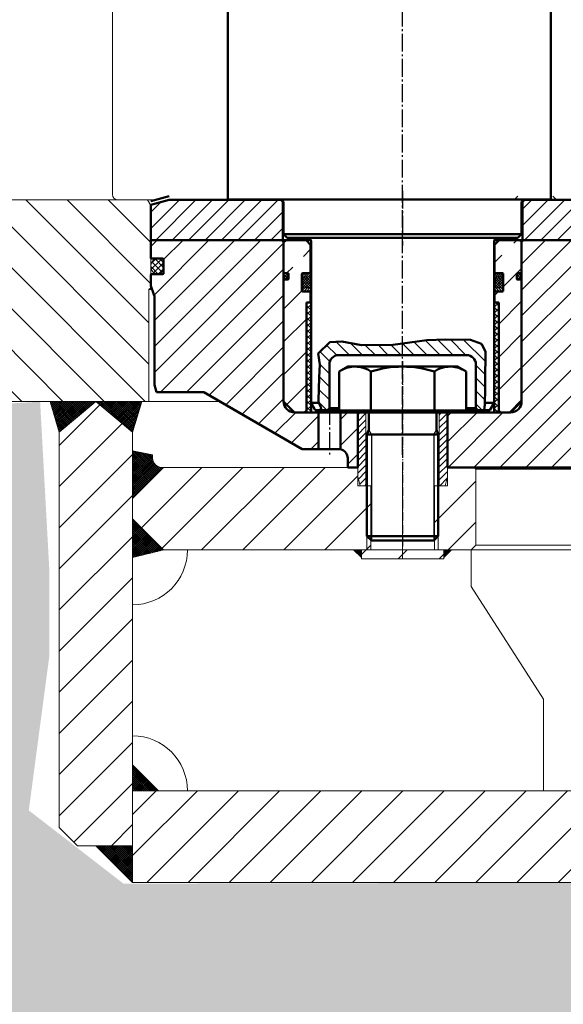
# Model space of a CAD drawing. Header units: millimetres. Extents: x 214111 to 284873, y 268617 to 319354.
# Tile 6 of 37: x 225689 to 225986, y 279546 to 280084. Entities that reach past the tile are written whole.
import ezdxf

# ---------------------------------------------------------------- set-up
doc = ezdxf.new("R2010")
doc.units = ezdxf.units.MM
for name, pattern in [('AM_DIN_F_W050', [6.25, 4.75, -1.5]), ('AM_DIN_G_W050', [13.75, 9.75, -1.5, 1, -1.5]), ('AM_DIN_G_W050x2', [6.875, 4.75, -0.875, 0.375, -0.875])]:
    doc.linetypes.add(name, pattern=pattern)
doc.layers.get('0').update_dxf_attribs({"color": 250})
for name, color, linetype, lineweight in [('AM_0', 7, 'Continuous', 50), ('AM_0N', 7, 'Continuous', 50), ('AM_3', 6, 'AM_DIN_F_W050', 25), ('AM_4N', 3, 'Continuous', 25), ('AM_7', 4, 'AM_DIN_G_W050', 25), ('AM_7N', 3, 'AM_DIN_G_W050', 25), ('AM_8', 1, 'Continuous', 25), ('ОГСО_Оборудование', 7, 'Continuous', 18)]:
    doc.layers.add(name, color=color, linetype=linetype, lineweight=lineweight)
doc.layers.add('ГТО-2_Штриховка_018', color=7, linetype='Continuous', lineweight=18, true_color=0x6b6b6b)
pattern_1 = [(135, (1.234, 160.5), (-7.07107, -7.07107), [])]
pattern_2 = [(135, (10796.9047, -1060.0317), (0.56126601, 0.56126601), []), (45, (10796.9047, -1060.0317), (0.56126601, -0.56126601), [])]
pattern_3 = [(45, (162.5, 2082.582), (-11.22532, 11.22532), [])]

# ---------------------------------------------------------------- blocks, each defined once
blk = doc.blocks.new('A$C76057D30')
at = {"layer": 'AM_8', "ltscale": 0.8}
h = blk.add_hatch(dxfattribs=at)
h.set_pattern_fill('ANSI31', color=256, scale=2, style=0)
h.set_pattern_definition([(45, (-1229.5955, 13.8104), (-4.4901, 4.4901), [])])
h.paths.add_polyline_path([(-1186.5, 22), (-1247.5, 22), (-1257.5, 19.32), (-1257.5, 0), (-1185.5, 0), (-1185.5, 21)])
h = blk.add_hatch(dxfattribs=at)
h.set_pattern_fill('ANSI31', color=256, scale=2, style=0)
h.set_pattern_definition([(45, (-866.2615, 13.8104), (-4.49013, 4.49013), [])])
edge = h.paths.add_edge_path()
edge.add_line((-1001.96, 19.62), (-1010.85, 22))
edge.add_line((-1010.85, 22), (-1053.5, 22))
edge.add_line((-1053.5, 22), (-1054.5, 21))
edge.add_line((-1054.5, 21), (-1054.5, 0))
edge.add_line((-1054.5, 0), (-1000.85, 0))
edge.add_line((-1000.85, 0), (-1000.85, 18.17))
edge.add_arc((-1002.35, 18.17), 1.5, 0.0244, 75.0244)
at = {"layer": 'AM_0'}
for p, q in [((-1186.5, 22), (-1185.5, 21)), ((-1053.5, 22), (-1054.5, 21)), ((-1010.85, 22), (-1001.96, 22)), ((-1010.85, 22), (-1001.96, 19.62)), ((-1001.96, 22), (-1000, 22)), ((-1185.5, 21), (-1185.5, 0)), ((-1185.5, 21), (-1185.15, 21)), ((-1054.85, 21), (-1054.5, 21)), ((-1054.5, 21), (-1054.5, 0)), ((-1257.5, 0), (-1170.15, 0)), ((-1069.85, 0), (-1000.85, 0))]:
    blk.add_line(p, q, dxfattribs=at)
blk.add_lwpolyline([(-1257.5, 0), (-1257.5, 19.32), (-1247.5, 22), (-1186.03, 22)], dxfattribs=at)
blk.add_lwpolyline([(-1053.97, 22), (-1010.85, 22), (-1001.96, 19.62, -0.339692), (-1000.85, 18.17), (-1000.85, 0)], format="xyb", dxfattribs=at)
at = {"layer": 'AM_7'}
blk.add_line((-1120, 27), (-1120, -3), dxfattribs=at)
blk = doc.blocks.new('ETWTWTRZT')
at = {"ltscale": 0.8}
h = blk.add_hatch(dxfattribs=at)
h.set_pattern_fill('_U', color=256, scale=10, angle=135, style=0, pattern_type=0)
h.set_pattern_definition(pattern_1)
edge = h.paths.add_edge_path()
edge.add_line((893.93, -116.93), (916.86, -94))
edge.add_line((916.86, -94), (1024, -94))
edge.add_arc((1024, -92.5), 1.5, 270, 360)
edge.add_line((1025.5, -92.5), (1025.5, -7))
edge.add_line((1025.5, -7), (1028.5, -4))
edge.add_line((1028.5, -4), (1054, -4))
edge.add_line((1054, -4), (1055, -5))
edge.add_line((1055, -5), (1055, -21.9))
edge.add_arc((1055.1, -21.9), 0.1, 180, 270)
edge.add_line((1055.1, -22), (1057.4, -22))
edge.add_arc((1057.4, -22.2), 0.2, 0, 90, ccw=False)
edge.add_line((1057.6, -22.2), (1057.6, -25.2))
edge.add_arc((1057.4, -25.2), 0.2, 270, 360, ccw=False)
edge.add_line((1057.4, -25.4), (1055.1, -25.4))
edge.add_arc((1055.1, -25.5), 0.1, 90, 180)
edge.add_line((1055, -25.5), (1055, -92))
edge.add_arc((1061, -92), 6, 180, 270)
edge.add_line((1061, -98), (1095.5, -98))
edge.add_line((1095.5, -98), (1095.5, -98.5))
edge.add_line((1095.5, -98.5), (1095.5, -128))
edge.add_line((1095.5, -128), (924.5, -128))
edge.add_line((924.5, -128), (923.09, -128.59))
edge.add_line((923.09, -128.59), (922.5, -130))
edge.add_line((922.5, -130), (922.5, -135))
edge.add_line((922.5, -135), (875.86, -135))
edge.add_line((875.86, -135), (893.93, -116.93))
h = blk.add_hatch(dxfattribs=at)
h.set_pattern_fill('_U', color=256, scale=10, angle=135, style=0, pattern_type=0)
h.set_pattern_definition(pattern_1)
edge = h.paths.add_edge_path()
edge.add_line((1255.5, -83), (1255.5, -35.38))
edge.add_arc((1260.5, -35.38), 5, 160, 180, ccw=False)
edge.add_line((1255.8, -33.67), (1257.5, -29))
edge.add_line((1257.5, -29), (1257.5, -22.8))
edge.add_arc((1257.3, -22.8), 0.2, 360, 450)
edge.add_line((1257.3, -22.6), (1251.1, -22.6))
edge.add_arc((1251.1, -22), 0.6, 180, 270, ccw=False)
edge.add_line((1250.5, -22), (1250.5, -14.6))
edge.add_arc((1251.1, -14.6), 0.6, 90, 180, ccw=False)
edge.add_line((1251.1, -14), (1257.3, -14))
edge.add_arc((1257.3, -13.8), 0.2, 270, 360)
edge.add_line((1257.5, -13.8), (1257.5, -4))
edge.add_line((1257.5, -4), (1186, -4))
edge.add_line((1186, -4), (1185, -5))
edge.add_line((1185, -5), (1185, -92))
edge.add_arc((1179, -92), 6, 270, 360, ccw=False)
edge.add_line((1179, -98), (1166, -98))
edge.add_line((1166, -98), (1166, -118))
edge.add_line((1166, -118), (1174.81, -118))
edge.add_line((1174.81, -118), (1228.5, -87))
edge.add_line((1228.5, -87), (1254.43, -87))
edge.add_line((1254.43, -87), (1255.5, -83))
h = blk.add_hatch(dxfattribs=at)
h.set_pattern_fill('_U', color=256, scale=10, angle=135, style=0, pattern_type=0)
h.set_pattern_definition(pattern_1)
edge = h.paths.add_edge_path()
edge.add_line((1144.5, -98), (1144.5, -128))
edge.add_line((1144.5, -128), (1150, -128))
edge.add_line((1150, -128), (1150, -123))
edge.add_arc((1155, -123), 5, 101.537, 180, ccw=False)
edge.add_line((1154, -118.1), (1154, -98))
edge.add_line((1154, -98), (1144.5, -98))
at = {"layer": 'AM_0'}
for p, q in [((1247.5, 20), (1257.5, 17.32)), ((1069.85, -4), (1000.85, -4)), ((1054, -4), (1055, -5)), ((1055, -92), (1055, -5)), ((1257.5, -4), (1170.15, -4)), ((1257.5, -4), (1170.15, -4)), ((1185, -5), (1186, -4)), ((1185, -92), (1185, -5)), ((1257.5, -13.8), (1257.5, -4)), ((1257.5, -29), (1257.5, -22.8)), ((1257.5, -29), (1255.8, -33.67)), ((1255.5, -35.38), (1255.5, -83)), ((1255.5, -83), (1254.43, -87)), ((1228.5, -87), (1174.81, -118)), ((1254.43, -87), (1228.5, -87)), ((1254.43, -87), (1228.5, -87)), ((1061, -98), (1179, -98)), ((1095.5, -128), (1095.5, -98)), ((1144.5, -128), (1144.5, -98)), ((1154, -98), (1154, -118.1)), ((1166, -98), (1166, -118)), ((1155, -118), (1174.81, -118)), ((1173.5, -118), (1174.81, -118)), ((1150, -123), (1150, -128))]:
    blk.add_line(p, q, dxfattribs=at)
at = {"layer": 'AM_0', "ltscale": 0.8}
for p, q in [((924.5, -128), (1095.5, -128)), ((1144.5, -128), (1150, -128))]:
    blk.add_line(p, q, dxfattribs=at)
at = {"layer": 'AM_0'}
blk.add_lwpolyline([(1257.5, -22.8, 0.414214), (1257.3, -22.6), (1251.1, -22.6, -0.414214), (1250.5, -22), (1250.5, -14.6, -0.414214), (1251.1, -14), (1257.3, -14, 0.414214), (1257.5, -13.8)], format="xyb", dxfattribs=at)
for centre, radius, start, end in [((1260.5, -35.38), 5, 160, 180), ((1061, -92), 6, 180, 270), ((1179, -92), 6, 270, 360), ((1155, -123), 5, 90, 180)]:
    blk.add_arc(centre, radius, start, end, dxfattribs=at)
at = {"layer": 'AM_3'}
for p, q in [((1036, 18), (1038, 20)), ((1059, 18), (1057, 20))]:
    blk.add_line(p, q, dxfattribs=at)
at = {"layer": 'AM_7'}
blk.add_line((1160, -95), (1160, -121), dxfattribs=at)
at = {"xscale": -1, "rotation": 359.99999999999}
blk.add_blockref('A$C76057D30', (0, -4), dxfattribs=at)
blk = doc.blocks.new('WERWR')
at = {"layer": 'AM_8'}
h = blk.add_hatch(dxfattribs=at)
h.set_pattern_fill('_U', color=256, scale=5, angle=405, style=0, pattern_type=0)
h.set_pattern_definition([(45, (-582.7564, -4007.2654), (-3.535534, 3.535534), [])])
edge = h.paths.add_edge_path()
edge.add_line((-40, -900), (-40, -924))
edge.add_line((-40, -924), (-41, -925))
edge.add_line((-41, -925), (-44.51, -925))
edge.add_line((-44.51, -925), (-44.82, -921.85))
edge.add_line((-44.82, -921.85), (-44.99, -916.81))
edge.add_line((-44.99, -916.81), (-45.11, -911.13))
edge.add_line((-45.11, -911.13), (-45.11, -904.66))
edge.add_line((-45.11, -904.66), (-45.26, -897.47))
edge.add_line((-45.26, -897.47), (-45.26, -893.06))
edge.add_line((-45.26, -893.06), (-43.05, -888.8))
edge.add_line((-43.05, -888.8), (-37.03, -886.6))
edge.add_line((-37.03, -886.6), (-23.66, -886.45))
edge.add_line((-23.66, -886.45), (-13.23, -886.89))
edge.add_line((-13.23, -886.89), (5.29, -889.39))
edge.add_line((5.29, -889.39), (22.48, -889.54))
edge.add_line((22.48, -889.54), (33.2, -887.48))
edge.add_line((33.2, -887.48), (39.81, -887.92))
edge.add_line((39.81, -887.92), (46.03, -894.17))
edge.add_line((46.03, -894.17), (45.22, -900.14))
edge.add_line((45.22, -900.14), (45.51, -905.13))
edge.add_line((45.51, -905.13), (45.97, -914.83))
edge.add_line((45.97, -914.83), (45.97, -915.57))
edge.add_line((45.97, -915.57), (45.89, -917.67))
edge.add_line((45.89, -917.67), (45.97, -920.57))
edge.add_line((45.97, -920.57), (44.54, -923.78))
edge.add_line((44.54, -923.78), (44.76, -925))
edge.add_line((44.76, -925), (41, -925))
edge.add_line((41, -925), (40, -924))
edge.add_line((40, -924), (40, -900))
edge.add_arc((35, -900), 5, 0, 90)
edge.add_line((35, -895), (-35, -895))
edge.add_arc((-35, -900), 5, 90, 180)
at = {"layer": 'AM_0'}
for p, q in [((-81, -403.5), (-81, -810)), ((95.5, -403.5), (95.5, -810)), ((-81, -810), (95.5, -810)), ((-65, -829), (-65, -812)), ((65, -829), (65, -812)), ((-63, -831), (-65, -829)), ((-65, -829), (65, -829)), ((63, -831), (-63, -831)), ((63, -831), (65, -829)), ((-50, -921), (-50, -833)), ((50, -921), (50, -833)), ((35, -895), (-35, -895)), ((-40, -924), (-40, -900)), ((40, -924), (40, -900)), ((-47.69, -925), (-50, -921)), ((-50, -921), (-44.86, -921)), ((-41, -925), (-40, -924)), ((-40, -924), (-34.65, -924)), ((40, -924), (34.65, -924)), ((41, -925), (40, -924)), ((50, -921), (45.76, -921)), ((47.69, -925), (50, -921)), ((-47.69, -925), (-44.18, -925)), ((-47.5, -925), (-34.65, -925)), ((47.5, -925), (34.65, -925)), ((47.69, -925), (41, -925))]:
    blk.add_line(p, q, dxfattribs=at)
at = {"layer": 'AM_0', "color": 3}
blk.add_lwpolyline([(44.76, -925), (44.54, -923.78), (45, -922.58), (45.97, -920.57), (45.97, -919.83), (45.51, -907.13), (45.22, -900.14), (46.03, -894.17), (39.81, -887.92), (33.2, -887.48), (22.48, -889.54), (5.29, -889.39), (-13.23, -886.89), (-23.66, -886.45), (-37.03, -886.6), (-43.05, -888.8), (-45.26, -893.06), (-45.26, -897.47), (-45.11, -904.66), (-45.11, -913.13), (-44.82, -921.85), (-44.51, -925)], dxfattribs=at)
at = {"layer": 'AM_0'}
for centre, radius, start, end in [((-67, -812), 2, 0, 90), ((67, -812), 2, 90, 180), ((-52, -833), 2, 0, 90), ((52, -833), 2, 90, 180), ((-35, -900), 5, 90, 180), ((35, -900), 5, 0, 90)]:
    blk.add_arc(centre, radius, start, end, dxfattribs=at)
at = {"layer": 'AM_7'}
blk.add_line((0, -949.35), (0, 34.15), dxfattribs=at)
blk = doc.blocks.new('DFGHDFZJ')
at = {"layer": 'AM_8'}
h = blk.add_hatch(dxfattribs=at)
h.set_pattern_fill('ANSI31', color=256, scale=4, angle=90, style=0)
h.set_pattern_definition([(135, (-2045.794, -958.494), (-8.980256, -8.980256), [])])
edge = h.paths.add_edge_path(flags=0)
edge.add_line((-54.55, -18), (-50.25, -18))
edge.add_arc((-54.55, -18.4), 0.4, 90, 180)
edge.add_line((-54.95, -27.6), (-54.95, -18.4))
edge.add_arc((-54.55, -27.6), 0.4, 180, 270)
edge.add_line((-50.25, -28), (-54.55, -28))
edge.add_line((-50.25, -34), (-50.25, -28))
edge.add_line((-52.5, -34), (-50.25, -34))
edge.add_line((-52.5, -92.73), (-52.5, -34))
edge.add_line((-53.77, -94), (-52.5, -92.73))
edge.add_line((-59, -94), (-53.77, -94))
edge.add_line((-65, -88), (-59, -94))
edge.add_line((-65, -21.5), (-65, -88))
edge.add_arc((-64.9, -21.5), 0.1, 90, 180.003)
edge.add_line((-62.6, -21.4), (-64.9, -21.4))
edge.add_arc((-62.6, -21.2), 0.2, 270, 360)
edge.add_line((-62.4, -18.2), (-62.4, -21.2))
edge.add_arc((-62.6, -18.2), 0.2, 0, 90)
edge.add_line((-64.9, -18), (-62.6, -18))
edge.add_arc((-64.9, -17.9), 0.1, 180.003, 270)
edge.add_line((-65, -1.27), (-65, -17.9))
edge.add_line((-63.73, 0), (-65, -1.27))
edge.add_line((-61.7, 0), (-63.73, 0))
edge.add_line((-60.82, -0.51), (-61.7, 0))
edge.add_line((-60.82, -14.2), (-60.82, -0.51))
edge.add_line((-57.5, -16.12), (-60.82, -14.2))
edge.add_line((-54.18, -14.2), (-57.5, -16.12))
edge.add_line((-54.18, -0.51), (-54.18, -14.2))
edge.add_line((-53.3, 0), (-54.18, -0.51))
edge.add_line((-52.8, 0), (-53.3, 0))
edge.add_line((-50.25, -2.55), (-52.8, 0))
edge.add_line((-50.25, -18), (-50.25, -2.55))
edge = h.paths.add_edge_path(flags=0)
edge.add_line((53.3, 0), (54.18, -0.51))
edge.add_line((54.18, -0.51), (54.18, -14.2))
edge.add_line((54.18, -14.2), (57.5, -16.12))
edge.add_line((57.5, -16.12), (60.82, -14.2))
edge.add_line((60.82, -14.2), (60.82, -0.51))
edge.add_line((60.82, -0.51), (61.7, 0))
edge.add_line((63.73, 0), (61.7, 0))
edge.add_line((65, -1.27), (63.73, 0))
edge.add_line((65, -17.9), (65, -1.27))
edge.add_arc((64.9, -17.9), 0.1, 270, 360.003)
edge.add_line((62.6, -18), (64.9, -18))
edge.add_arc((62.6, -18.2), 0.2, 90, 180)
edge.add_line((62.4, -21.2), (62.4, -18.2))
edge.add_arc((62.6, -21.2), 0.2, 180, 270)
edge.add_line((64.9, -21.4), (62.6, -21.4))
edge.add_arc((64.9, -21.5), 0.1, 0.003, 90)
edge.add_line((65, -88), (65, -21.5))
edge.add_line((59, -94), (65, -88))
edge.add_line((53.77, -94), (59, -94))
edge.add_line((52.5, -92.73), (53.77, -94))
edge.add_line((52.5, -34), (52.5, -92.73))
edge.add_line((50.25, -34), (52.5, -34))
edge.add_line((50.25, -28), (50.25, -34))
edge.add_line((54.55, -28), (50.25, -28))
edge.add_arc((54.55, -27.6), 0.4, 270, 360)
edge.add_line((54.95, -18.4), (54.95, -27.6))
edge.add_arc((54.55, -18.4), 0.4, 0, 90)
edge.add_line((50.25, -18), (54.55, -18))
edge.add_line((50.25, -2.55), (50.25, -18))
edge.add_line((52.8, 0), (50.25, -2.55))
edge.add_line((53.3, 0), (52.8, 0))
edge = h.paths.add_edge_path(flags=0)
edge.add_line((-60.82, -0.51), (-61.7, 0))
edge.add_line((-60.82, -14.2), (-60.82, -0.51))
edge.add_line((-57.5, -16.12), (-60.82, -14.2))
edge.add_line((-54.18, -14.2), (-57.5, -16.12))
edge.add_line((-54.18, -0.51), (-54.18, -14.2))
edge.add_line((-53.3, 0), (-54.18, -0.51))
edge.add_line((-53.3, 0), (-61.7, 0))
edge = h.paths.add_edge_path(flags=0)
edge.add_line((53.3, 0), (54.18, -0.51))
edge.add_line((61.7, 0), (53.3, 0))
edge.add_line((60.82, -0.51), (61.7, 0))
edge.add_line((60.82, -14.2), (60.82, -0.51))
edge.add_line((57.5, -16.12), (60.82, -14.2))
edge.add_line((54.18, -14.2), (57.5, -16.12))
edge.add_line((54.18, -0.51), (54.18, -14.2))
edge = h.paths.add_edge_path(flags=0)
edge.add_line((-60.82, -0.51), (-61.7, 0))
edge.add_line((-60.82, -14.2), (-60.82, -0.51))
edge.add_line((-57.5, -16.12), (-60.82, -14.2))
edge.add_line((-54.18, -14.2), (-57.5, -16.12))
edge.add_line((-54.18, -0.51), (-54.18, -14.2))
edge.add_line((-53.3, 0), (-54.18, -0.51))
edge.add_line((-53.3, 0), (-61.7, 0))
edge = h.paths.add_edge_path(flags=0)
edge.add_line((53.3, 0), (54.18, -0.51))
edge.add_line((61.7, 0), (53.3, 0))
edge.add_line((60.82, -0.51), (61.7, 0))
edge.add_line((60.82, -14.2), (60.82, -0.51))
edge.add_line((57.5, -16.12), (60.82, -14.2))
edge.add_line((54.18, -14.2), (57.5, -16.12))
edge.add_line((54.18, -0.51), (54.18, -14.2))
at = {"layer": 'AM_0'}
for p, q in [((-64, 0), (-65, -1)), ((-64, 0), (-52.75, 0)), ((-52.8, 0), (-50.15, 0)), ((-50.25, -2.5), (-52.75, 0)), ((52.75, 0), (50.15, 0)), ((50.25, -2.5), (52.75, 0)), ((64, 0), (52.75, 0)), ((64, 0), (65, -1)), ((-65, -1), (-65, -17.9)), ((-50.25, -2.5), (-50.25, -18)), ((-50.25, -2.5), (-50, -2.5)), ((50.25, -2.5), (50, -2.5)), ((50.25, -2.5), (50.25, -18)), ((65, -1), (65, -17.9)), ((-54.95, -27.6), (-54.95, -18.4)), ((-54.55, -18), (-50.25, -18)), ((-50.25, -18), (-50, -18)), ((50.25, -18), (50, -18)), ((54.55, -18), (50.25, -18)), ((54.95, -27.6), (54.95, -18.4)), ((-65, -21.5), (-65, -88)), ((65, -21.5), (65, -88)), ((-54.55, -28), (-50.25, -28)), ((-50.25, -34), (-50.25, -28)), ((-50.25, -28), (-50, -28)), ((50.25, -28), (50, -28)), ((54.55, -28), (50.25, -28)), ((50.25, -34), (50.25, -28)), ((-52.5, -34), (-50.25, -34)), ((-52.5, -34), (-52.5, -93)), ((-50.25, -34), (-50, -34)), ((50.25, -34), (50, -34)), ((52.5, -34), (50.25, -34)), ((52.5, -34), (52.5, -93)), ((-59, -94), (-65, -88)), ((59, -94), (65, -88)), ((-53.5, -94), (-59, -94)), ((-52.5, -93), (-53.5, -94)), ((-53.5, -94), (0, -94)), ((0, -94), (27.95, -94)), ((53.5, -94), (0, -94)), ((52.5, -93), (53.5, -94)), ((53.5, -94), (59, -94))]:
    blk.add_line(p, q, dxfattribs=at)
for points in [[(-65, -21.5, -0.414214), (-64.9, -21.4), (-62.6, -21.4, 0.414214), (-62.4, -21.2), (-62.4, -18.2, 0.414214), (-62.6, -18), (-64.9, -18, -0.414214), (-65, -17.9)], [(65, -21.5, 0.414214), (64.9, -21.4), (62.6, -21.4, -0.414214), (62.4, -21.2), (62.4, -18.2, -0.414214), (62.6, -18), (64.9, -18, 0.414214), (65, -17.9)]]:
    blk.add_lwpolyline(points, format="xyb", dxfattribs=at)
for centre, start, end in [((-54.55, -18.4), 90, 180), ((54.55, -18.4), 0, 90), ((-54.55, -27.6), 180, 270), ((54.55, -27.6), 270, 0)]:
    blk.add_arc(centre, 0.4, start, end, dxfattribs=at)
blk = doc.blocks.new('SDRFGSDF')
at = {"layer": 'AM_0N'}
for p, q in [((-34.65, 22.32), (-30, 25)), ((-34.65, 22.32), (-34.65, 1)), ((-30, 25), (30, 25)), ((-17.33, 22.32), (-17.33, 1)), ((17.33, 22.32), (17.33, 1)), ((34.65, 22.32), (30, 25)), ((34.65, 22.32), (34.65, 1)), ((-27.95, 1), (-34.65, 1)), ((27.95, 1), (-27.95, 1)), ((-27.95, 1), (-27.95, 0)), ((-27.95, 0), (-18.42, 0)), ((-18.42, 0), (-18.42, -9.55)), ((-18.42, 0), (18.42, 0)), ((18.42, 0), (18.42, -9.55)), ((18.42, 0), (27.95, 0)), ((27.95, 1), (27.95, 0)), ((34.65, 1), (27.95, 1)), ((-19.5, -12), (-18.42, -9.55)), ((19.5, -12), (18.42, -9.55)), ((-19.5, -12), (-19.5, -67.55)), ((19.5, -12), (-19.5, -12)), ((19.5, -12), (19.5, -67.55)), ((19.5, -67.55), (-19.5, -67.55)), ((-19.5, -67.55), (-17.05, -70)), ((17.05, -70), (19.5, -67.55)), ((17.05, -70), (-17.05, -70))]:
    blk.add_line(p, q, dxfattribs=at)
at = {"layer": 'AM_0N', "extrusion": (0, 0, -1)}
for centre, radius, start, end in [((25.99, 9.69), 15.31, 64.4469, 124.4469), ((0, -32.27), 57.27, 72.3875, 107.6125), ((-25.99, 9.69), 15.31, 55.5531, 115.5531)]:
    blk.add_arc(centre, radius, start, end, dxfattribs=at)
at = {"layer": 'AM_4N'}
for p, q in [((-17.05, -12), (-18.42, -9.55)), ((17.05, -12), (18.42, -9.55)), ((-17.05, -12), (-17.05, -70)), ((17.05, -12), (17.05, -70))]:
    blk.add_line(p, q, dxfattribs=at)
at = {"layer": 'AM_7N', "linetype": 'AM_DIN_G_W050x2'}
blk.add_line((0, 28), (0, -73), dxfattribs=at)
blk = doc.blocks.new('q35tq3')
at = {"layer": 'AM_8', "ltscale": 0.8}
h = blk.add_hatch(dxfattribs=at)
h.set_pattern_fill('_U', color=256, scale=2.3, angle=45, style=0, double=1, pattern_type=0)
h.set_pattern_definition([(45, (-71007.5, 268.5), (-1.6263456, 1.6263456), []), (135, (-71007.5, 268.5), (-1.6263456, -1.6263456), [])])
h.paths.add_polyline_path([(0, 0), (0, -54.75), (0, -60), (2.5, -60), (2.5, 0)])
at = {"layer": 'AM_0', "ltscale": 0.8}
blk.add_lwpolyline([(2.5, 0), (0, 0), (0, -60), (2.5, -60)], close=True, dxfattribs=at)
blk = doc.blocks.new('ОГСО_Агрегат_Поперечный разрез')
at = {"layer": 'ОГСО_Оборудование'}
h = blk.add_hatch(dxfattribs=at)
h.set_pattern_fill('ANSI31', color=256, scale=5, style=0)
h.set_pattern_definition([(135, (162.5, 2082.582), (11.22532, 11.22532), [])])
edge = h.paths.add_edge_path()
edge.add_line((-1369.5, -305.97), (-1366.5, -307.7))
edge.add_line((-1366.5, -307.7), (-1366.5, -312.7))
edge.add_line((-1366.5, -312.7), (-1258.5, -312.7))
edge.add_line((-1258.5, -312.7), (-1258.5, -251.7))
edge.add_line((-1258.5, -251.7), (-1257.5, -250.7))
edge.add_line((-1257.5, -250.7), (-1257.5, -249.7))
edge.add_line((-1257.5, -249.7), (-1257.5, -243.5))
edge.add_line((-1257.5, -243.5), (-1257.5, -234.5))
edge.add_line((-1257.5, -234.5), (-1257.5, -224.7))
edge.add_line((-1257.5, -224.7), (-1257.5, -205.7))
edge.add_line((-1257.5, -205.7), (-1259.23, -202.7))
edge.add_line((-1259.23, -202.7), (-1400, -202.7))
edge.add_arc((-1400, -802.7), 600, 450, 474.17754)
edge.add_arc((-1633.45, -282.7), 30, 474.1775, 630)
edge.add_line((-1633.45, -312.7), (-1621.27, -312.7))
edge.add_line((-1621.27, -312.7), (-1388.5, -312.7))
edge.add_line((-1388.5, -312.7), (-1388.5, -307.7))
edge.add_line((-1388.5, -307.7), (-1385.5, -305.97))
edge.add_line((-1385.5, -305.97), (-1377.5, -301.35))
edge.add_line((-1377.5, -301.35), (-1369.5, -305.97))
at = {"layer": 'ОГСО_Оборудование', "ltscale": 0.8}
h = blk.add_hatch(dxfattribs=at)
h.set_pattern_fill('_U', color=256, scale=2.3, angle=45, style=0, double=1, pattern_type=0)
h.set_pattern_definition([(45, (-29829.7137, 9117.6567), (-1.6263456, 1.6263456), []), (135, (-29829.7137, 9117.6567), (-1.6263456, -1.6263456), [])])
edge = h.paths.add_edge_path()
edge.add_ellipse((-1254, -239), major_axis=(0, 4.3), ratio=0.813953, start_angle=0, end_angle=327.6615)
edge.add_ellipse((-1254, -239), major_axis=(0, 4.3), ratio=0.813953, start_angle=327.6615, end_angle=360)
h = blk.add_hatch(dxfattribs=at)
h.set_pattern_fill('_U', color=256, scale=1.104, angle=45, style=0, double=1, pattern_type=0)
h.set_pattern_definition([(135, (99130.956, 9621.8338), (0.780645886, 0.780645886), []), (45, (99130.956, 9621.8338), (0.780645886, -0.780645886), [])])
edge = h.paths.add_edge_path()
edge.add_ellipse((-1183.7, -244.4), major_axis=(0, 1.7), ratio=0.764706, start_angle=-113.7361, end_angle=180, ccw=False)
edge.add_ellipse((-1183.7, -244.4), major_axis=(0, 1.7), ratio=0.764706, start_angle=180, end_angle=246.2639, ccw=False)
h = blk.add_hatch(dxfattribs=at)
h.set_pattern_fill('_U', color=256, scale=0.8, angle=45, style=0, pattern_type=0)
h.set_pattern_definition([(45, (-72077.5, -495.7012), (-0.565685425, 0.565685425), [])])
h.paths.add_polyline_path([(-1170, -242.7), (-1174.45, -242.7), (-1174.95, -243.2), (-1174.95, -244.7), (-1170, -244.7)])
h = blk.add_hatch(dxfattribs=at)
h.set_pattern_fill('_U', color=256, angle=45, style=0, double=1, pattern_type=0)
h.set_pattern_definition([(45, (-72077.5, -495.7012), (-0.707106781, 0.707106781), []), (135, (-72077.5, -495.7012), (-0.707106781, -0.707106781), [])])
edge = h.paths.add_edge_path()
edge.add_arc((-1172.47, -243.41), 1.54, 245.9412, 294.0588, ccw=False)
edge.add_arc((-1173.64, -246.01), 1.31, 65.9412, 216.2874)
edge.add_arc((-1175.94, -247.7), 1.54, -36.2874, 36.2874, ccw=False)
edge.add_arc((-1173.64, -249.39), 1.31, 143.7126, 294.0588)
edge.add_arc((-1172.47, -251.99), 1.54, 65.9412, 114.0588, ccw=False)
edge.add_arc((-1171.31, -249.39), 1.31, 245.9412, 396.2874)
edge.add_arc((-1169.01, -247.7), 1.54, 143.7126, 216.2874, ccw=False)
edge.add_arc((-1171.31, -246.01), 1.31, 323.7126, 474.0588)
h = blk.add_hatch(dxfattribs=at)
h.set_pattern_fill('_U', color=256, scale=0.8, angle=45, style=0, pattern_type=0)
h.set_pattern_definition([(135, (69837.5, -495.7012), (0.565685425, 0.565685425), [])])
h.paths.add_polyline_path([(-1070, -242.7), (-1065.55, -242.7), (-1065.05, -243.2), (-1065.05, -244.7), (-1070, -244.7)])
h = blk.add_hatch(dxfattribs=at)
h.set_pattern_fill('_U', color=256, angle=45, style=0, double=1, pattern_type=0)
h.set_pattern_definition([(135, (69837.5, -495.7012), (0.707106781, 0.707106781), []), (45, (69837.5, -495.7012), (0.707106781, -0.707106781), [])])
edge = h.paths.add_edge_path()
edge.add_arc((-1067.52, -243.41), 1.54, 245.9412, 294.0588)
edge.add_arc((-1066.36, -246.01), 1.31, -36.2874, 114.0588, ccw=False)
edge.add_arc((-1064.06, -247.7), 1.54, 143.7126, 216.2874)
edge.add_arc((-1066.36, -249.39), 1.31, -114.0588, 36.2874, ccw=False)
edge.add_arc((-1067.52, -251.99), 1.54, 65.9412, 114.0588)
edge.add_arc((-1068.69, -249.39), 1.31, 143.7126, 294.0588, ccw=False)
edge.add_arc((-1070.99, -247.7), 1.54, 323.7126, 396.2874)
edge.add_arc((-1068.69, -246.01), 1.31, 65.9412, 216.2874, ccw=False)
h = blk.add_hatch(dxfattribs=at)
h.set_pattern_fill('_U', color=256, scale=1.104, angle=45, style=0, double=1, pattern_type=0)
h.set_pattern_definition([(45, (-101370.956, 9621.8338), (-0.780645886, 0.780645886), []), (135, (-101370.956, 9621.8338), (-0.780645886, -0.780645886), [])])
edge = h.paths.add_edge_path()
edge.add_ellipse((-1056.3, -244.4), major_axis=(0, 1.7), ratio=0.764706, start_angle=180, end_angle=473.7361)
edge.add_ellipse((-1056.3, -244.4), major_axis=(0, 1.7), ratio=0.764706, start_angle=113.7361, end_angle=180)
h = blk.add_hatch(dxfattribs=at)
h.set_pattern_fill('_U', color=256, angle=45, style=0, pattern_type=0)
h.set_pattern_definition([(45, (-72077.5, -495.7012), (-0.707106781, 0.707106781), [])])
h.paths.add_polyline_path([(-1174.95, -252.2), (-1174.45, -252.7), (-1170, -252.7), (-1170, -250.7), (-1174.95, -250.7)])
h = blk.add_hatch(dxfattribs=at)
h.set_pattern_fill('_U', color=256, angle=45, style=0, pattern_type=0)
h.set_pattern_definition([(135, (69837.5, -495.7012), (0.707106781, 0.707106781), [])])
h.paths.add_polyline_path([(-1065.05, -252.2), (-1065.55, -252.7), (-1070, -252.7), (-1070, -250.7), (-1065.05, -250.7)])
at = {"layer": 'ОГСО_Оборудование'}
h = blk.add_hatch(dxfattribs=at)
h.set_pattern_fill('ANSI37', color=256, scale=0.25, style=0)
h.set_pattern_definition([(45, (-319.3316, -80.511), (-0.561266, 0.561266), []), (135, (-319.3316, -80.511), (-0.561266, -0.561266), [])])
h.paths.add_polyline_path([(-1307.5, -329.48), (-1312.5, -312.7), (-1287.5, -312.7)])
h = blk.add_hatch(dxfattribs=at)
h.set_pattern_fill('ANSI31', color=256, scale=5, style=0)
h.set_pattern_definition(pattern_3)
h.paths.add_polyline_path([(-1297.5, -555.2), (-1307.5, -545.2), (-1307.5, -329.48), (-1287.5, -312.7), (-1267.5, -329.48), (-1267.5, -555.2)])
h = blk.add_hatch(dxfattribs=at)
h.set_pattern_fill('ANSI37', color=256, scale=0.25, style=0)
h.set_pattern_definition(pattern_2)
h.paths.add_polyline_path([(-1287.5, -312.7), (-1267.5, -329.48), (-1262.5, -312.7)])
h = blk.add_hatch(dxfattribs=at)
h.set_pattern_fill('_U', color=256, scale=2.5, angle=45, style=0, pattern_type=0)
h.set_pattern_definition([(45, (2373.6365, -7236.728), (-1.76776695, 1.76776695), [])])
h.paths.add_polyline_path([(-1144.5, -319.2), (-1144.5, -353.7), (-1143.16, -358.7), (-1140, -358.7), (-1140, -319.2)])
h = blk.add_hatch(dxfattribs=at)
h.set_pattern_fill('_U', color=256, scale=2.5, angle=45, style=0, pattern_type=0)
h.set_pattern_definition([(45, (2418.1365, -7236.728), (-1.76776695, 1.76776695), [])])
h.paths.add_polyline_path([(-1096.84, -358.7), (-1095.5, -353.7), (-1095.5, -348.7), (-1095.5, -319.2), (-1100, -319.2), (-1100, -358.7)])
h = blk.add_hatch(dxfattribs=at)
h.set_pattern_fill('ANSI37', color=256, scale=0.25, style=0)
h.set_pattern_definition(pattern_2)
h.paths.add_polyline_path([(-1250.5, -393.7), (-1267.5, -397.95), (-1267.5, -376.7)])
edge = h.paths.add_edge_path()
edge.add_line((-1250.5, -348.7), (-1267.5, -365.7))
edge.add_line((-1267.5, -365.7), (-1267.5, -339.7))
edge.add_line((-1267.5, -339.7), (-1256.5, -341.9))
edge.add_line((-1256.5, -341.9), (-1256.5, -343.7))
edge.add_arc((-1251.5, -343.7), 5, 540, 630)
edge.add_line((-1251.5, -348.7), (-1250.5, -348.7))
h = blk.add_hatch(dxfattribs=at)
h.set_pattern_fill('ANSI31', color=256, scale=5, style=0)
h.set_pattern_definition(pattern_3)
h.paths.add_polyline_path([(-1144.5, -358.7), (-1137.33, -358.7), (-1137.33, -393.7), (-1250.5, -393.7), (-1267.5, -376.7), (-1267.5, -365.7), (-1250.5, -348.7), (-1144.5, -348.7)])
h.paths.add_polyline_path([(-1095.5, -358.7), (-1095.5, -348.7), (-1081, -348.7), (-1080, -349.7), (-1080, -391.2), (-1082.5, -393.7), (-1102.67, -393.7), (-1102.67, -358.7)])
h = blk.add_hatch(dxfattribs=at)
h.set_pattern_fill('ANSI37', color=256, scale=0.1, style=0)
h.set_pattern_definition([(45, (-10467.90474, -1060.03166), (-0.224506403, 0.224506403), []), (135, (-10467.90474, -1060.03166), (-0.224506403, -0.224506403), [])])
h.paths.add_polyline_path([(-1097.5, -393.7), (-1093.26, -393.7), (-1097.5, -397.94)])
h.paths.add_polyline_path([(-1142.5, -393.7), (-1142.5, -397.94), (-1146.74, -393.7)])
h = blk.add_hatch(dxfattribs=at)
h.set_pattern_fill('ANSI31', color=256, scale=5, style=0)
h.set_pattern_definition(pattern_3)
h.paths.add_polyline_path([(-1120, -398.7), (-1120, -393.7), (-1097.5, -393.7), (-1097.5, -398.7)])
h.paths.add_polyline_path([(-1142.5, -398.7), (-1142.5, -393.7), (-1120, -393.7), (-1120, -398.7)])
h = blk.add_hatch(dxfattribs=at)
h.set_pattern_fill('ANSI37', color=256, scale=0.25, style=0)
h.set_pattern_definition([(45, (-10472.9047, -1000.0317), (-0.56126601, 0.56126601), []), (135, (-10472.9047, -1000.0317), (-0.56126601, -0.56126601), [])])
h.paths.add_polyline_path([(-1253.36, -525.2), (-1267.5, -525.2), (-1267.5, -511.06)])
h.paths.add_polyline_path([(-1267.5, -575.2), (-1287.5, -555.2), (-1267.5, -555.2)])
h = blk.add_hatch(dxfattribs=at)
h.set_pattern_fill('ANSI31', color=256, scale=5, style=0)
h.set_pattern_definition([(45, (-30, 2142.582), (-11.22532, 11.22532), [])])
h.paths.add_polyline_path([(-990, -530.2), (-995, -525.2), (-1267.5, -525.2), (-1267.5, -575.2), (-1005, -575.2), (-1000, -570.2), (-973, -570.2), (-973, -530.2)])
for p, q in [((-1278.5, -199.7), (-1278.5, 199.3)), ((-1261.5, -202.7), (-1400, -202.7)), ((-1261.5, -202.7), (-1254.96, -202.7)), ((-1257.5, -250.7), (-1257.5, -205.7)), ((-1174.45, -242.7), (-1174.95, -243.2)), ((-1174.95, -244.7), (-1170, -244.7)), ((-1065.05, -244.7), (-1070, -244.7)), ((-1065.55, -242.7), (-1065.05, -243.2)), ((-1174.95, -250.7), (-1170, -250.7)), ((-1174.45, -252.7), (-1174.95, -252.2)), ((-1065.05, -250.7), (-1070, -250.7)), ((-1065.55, -252.7), (-1065.05, -252.2)), ((-1260, -312.7), (-1633.45, -312.7)), ((-1264.5, -312.7), (-1316.5, -312.7)), ((-1307.5, -329.48), (-1312.5, -312.7)), ((-1287.5, -312.7), (-1307.5, -329.48)), ((-1287.5, -312.7), (-1267.5, -329.48)), ((-1267.5, -329.48), (-1262.5, -312.7)), ((-1260, -312.7), (-1219.84, -312.7)), ((-1140, -319.2), (-1138.42, -319.2)), ((-1100, -319.2), (-1101.58, -319.2)), ((-1307.5, -545.2), (-1307.5, -329.48)), ((-1267.5, -555.2), (-1267.5, -329.48)), ((-1256.5, -341.9), (-1267.5, -339.7)), ((-1256.5, -343.7), (-1256.5, -341.9)), ((-1250.5, -348.7), (-1267.5, -365.7)), ((-1144.5, -348.7), (-1251.5, -348.7)), ((-1120, -348.7), (-1120, -398.7)), ((-1090, -348.7), (-1095.5, -348.7)), ((-1081, -348.7), (-1090, -348.7)), ((-1081, -348.7), (-1080, -349.7)), ((-922.77, -349.7), (-1080, -349.7)), ((-1080, -349.7), (-1080, -391.2)), ((-1139.5, -358.7), (-1139.5, -393.7)), ((-1137.33, -358.7), (-1137.33, -393.7)), ((-1102.67, -358.7), (-1102.67, -393.7)), ((-1100.5, -358.7), (-1100.5, -393.7)), ((-1250.5, -393.7), (-1267.5, -376.7)), ((-1080, -391.2), (-1082.5, -393.7)), ((-1080, -391.2), (-920, -391.2)), ((-1250.5, -393.7), (-1267.5, -397.95)), ((-1250.5, -393.7), (-1082.5, -393.7)), ((-1146.74, -393.7), (-1142.5, -397.94)), ((-1142.5, -393.7), (-1142.5, -398.7)), ((-1097.5, -398.7), (-1097.5, -393.7)), ((-1093.26, -393.7), (-1097.5, -397.94)), ((-920, -393.7), (-1082.5, -393.7)), ((-1082.5, -393.7), (-1082.5, -413.7)), ((-1142.5, -398.7), (-1097.5, -398.7)), ((-1082.5, -413.7), (-1043, -475.2)), ((-1043, -525.2), (-1043, -475.2)), ((-1253.36, -525.2), (-1267.5, -511.06)), ((-1267.5, -525.2), (-995, -525.2)), ((-1267.5, -525.2), (-1267.5, -575.2)), ((-1297.5, -555.2), (-1307.5, -545.2)), ((-1267.5, -555.2), (-1297.5, -555.2)), ((-1267.5, -575.2), (-1287.5, -555.2)), ((-1267.5, -575.2), (-1005, -575.2))]:
    blk.add_line(p, q, dxfattribs=at)
at = {"layer": 'ОГСО_Оборудование', "ltscale": 0.1}
for p, q in [((-1257.5, -205.7), (-1259.23, -202.7)), ((-1257.5, -250.7), (-1258.5, -251.7)), ((-1258.5, -312.7), (-1258.5, -251.7)), ((-1257.5, -251.7), (-1258.5, -251.7)), ((-1144.5, -348.7), (-1144.5, -358.7)), ((-1095.5, -358.7), (-1095.5, -348.7)), ((-1144.5, -358.7), (-1137.33, -358.7)), ((-1102.67, -358.7), (-1095.5, -358.7))]:
    blk.add_line(p, q, dxfattribs=at)
at = {"layer": 'ОГСО_Оборудование'}
for points in [[(-1171.85, -250.59, 0.213093), (-1173.1, -250.59, -0.76973), (-1174.7, -248.61, 0.327695), (-1174.7, -246.79, -0.76973), (-1173.1, -244.82, 0.213093), (-1171.85, -244.82, -0.76973), (-1170.25, -246.79, 0.327695), (-1170.25, -248.61, -0.76973)], [(-1068.15, -250.59, -0.213093), (-1066.9, -250.59, 0.76973), (-1065.3, -248.61, -0.327695), (-1065.3, -246.79, 0.76973), (-1066.9, -244.82, -0.213093), (-1068.15, -244.82, 0.76973), (-1069.75, -246.79, -0.327695), (-1069.75, -248.61, 0.76973)]]:
    blk.add_lwpolyline(points, format="xyb", close=True, dxfattribs=at)
for points in [[(-1143.16, -358.7), (-1140, -358.7), (-1140, -319.2), (-1144.5, -319.2), (-1144.5, -353.7)], [(-1096.84, -358.7), (-1100, -358.7), (-1100, -319.2), (-1095.5, -319.2), (-1095.5, -353.7)]]:
    blk.add_lwpolyline(points, close=True, dxfattribs=at)
for centre, radius, start, end in [((-1275.5, -199.7), 3, 180, 270), ((-1251.5, -343.7), 5, 180, 270), ((-1267.5, -393.7), 30, 270, 0), ((-1267.5, -525.2), 30, 0, 90)]:
    blk.add_arc(centre, radius, start, end, dxfattribs=at)
at = {"layer": 'ОГСО_Оборудование', "ltscale": 0.8}
blk.add_ellipse((-1254, -239), major_axis=(0, 4.3), ratio=0.813953, dxfattribs=at)
at = {"layer": 'ОГСО_Оборудование', "ltscale": 0.8, "extrusion": (0, 0, -1)}
blk.add_ellipse((-1183.7, -244.4), major_axis=(0, 1.7), ratio=0.764706, start_param=3.141593, end_param=9.424778, dxfattribs=at)
at = {"layer": 'ОГСО_Оборудование', "ltscale": 0.8}
blk.add_ellipse((-1056.3, -244.4), major_axis=(0, 1.7), ratio=0.764706, start_param=3.141593, end_param=9.424778, dxfattribs=at)
at = {"layer": 'ОГСО_Оборудование', "extrusion": (0, 0, -1), "zscale": -1}
for name, p in [('WERWR', (1120, 607.55)), ('ETWTWTRZT', (0, -220.7)), ('DFGHDFZJ', (1120, -224.7)), ('q35tq3', (1170, -258.7)), ('SDRFGSDF', (1120, -318.7))]:
    blk.add_blockref(name, p, dxfattribs=at)
at = {"layer": 'ОГСО_Оборудование'}
blk.add_blockref('q35tq3', (-1070, -258.7), dxfattribs=at)

msp = doc.modelspace()

# ---------------------------------------------------------------- hatches: boundary and pattern name
at = {"layer": 'ГТО-2_Штриховка_018'}
h = msp.add_hatch(dxfattribs=at)
h.set_pattern_fill('ANSI35', color=256, scale=100)
h.set_pattern_definition([(45, (-196417.1, -923498.2), (-449.0128, 449.0128), []), (45, (-195968.06, -923498.2), (-449.0128, 449.0128), [793.75, -158.75, 0, -158.75])])
h.paths.add_polyline_path([(219771.09, 277297.55), (219771.09, 299688.08), (221971.09, 299688.08), (221971.09, 299188.08), (223028.57, 299188.08), (223028.57, 298688.08), (224028.57, 298688.08), (224028.57, 299697.55), (222171.09, 299697.55), (222171.09, 299838.08), (218271.09, 299838.08), (218271.09, 299697.55), (218271.09, 299695.81), (218271.09, 277297.55)])
h.paths.add_polyline_path([(264778.57, 298688.08), (265778.57, 298688.08), (265778.57, 299438.08), (265478.57, 299438.08), (265478.57, 299688.08), (264778.57, 299688.08)])
h.paths.add_polyline_path([(258028.77, 298697.55), (259028.77, 298697.55), (259028.77, 299688.08), (258028.77, 299688.08)])
h.paths.add_polyline_path([(237028.57, 298697.55), (238028.57, 298697.55), (238028.57, 299697.55), (237028.57, 299697.55)])
edge = h.paths.add_edge_path()
edge.add_line((223079.09, 280597.55), (223079.09, 279632.55))
edge.add_line((223079.09, 279632.55), (223079.09, 279597.55))
edge.add_line((223079.09, 279597.55), (219779.09, 279597.55))
edge.add_line((219779.09, 279597.55), (219779.09, 277297.55))
edge.add_line((219779.09, 277297.55), (223531.93, 273297.55))
edge.add_line((223531.93, 273297.55), (227023.63, 273397.54))
edge.add_line((227023.63, 273397.54), (227023.63, 275420.9))
edge.add_line((227023.63, 275420.9), (226248.15, 275400.9))
edge.add_arc((226281.76, 275877.2), 477.48, 183.2802, 265.9635, ccw=False)
edge.add_line((225805.06, 275849.88), (225966.85, 277115.07))
edge.add_line((225966.85, 277115.07), (226204.14, 279572.72))
edge.add_line((226204.14, 279572.72), (226033.11, 279572.72))
edge.add_line((226033.11, 279572.72), (226033.11, 279612.72))
edge.add_line((226033.11, 279612.72), (225746.14, 279612.19))
edge.add_line((225746.14, 279612.19), (225694.43, 279652.18))
edge.add_line((225694.43, 279652.18), (225705.61, 279736.09))
edge.add_line((225705.61, 279736.09), (225705.61, 279783.98))
edge.add_line((225705.61, 279783.98), (225700.61, 279875.22))
edge.add_line((225700.61, 279875.22), (225498.01, 279863.55))
edge.add_arc((224735.24, 280163.57), 819.66, 265.68899, 338.52838, ccw=False)
edge.add_arc((224693.29, 280181.87), 835.87, 150.17871, 268.65227, ccw=False)
edge.add_line((223968.11, 280597.55), (223079.09, 280597.55))
h.paths.add_polyline_path([(224416.59, 276501.32), (224310.39, 276552.49), (225486.39, 276552.49), (225592.59, 276501.32)], flags=16)
edge = h.paths.add_edge_path()
edge.add_arc((233243.16, 279626.03), 37.5, 0, 360)
edge = h.paths.add_edge_path()
edge.add_line((266418.57, 277388.08), (266418.57, 279788.08))
edge.add_line((266418.57, 279788.08), (266768.57, 280088.08))
edge.add_line((266768.57, 280088.08), (266771.09, 280338.08))
edge.add_line((266771.09, 280338.08), (266471.09, 280338.08))
edge.add_line((266471.09, 280338.08), (266471.09, 280588.08))
edge.add_line((266471.09, 280588.08), (265671.09, 280588.08))
edge.add_line((265671.09, 280588.08), (265671.09, 280597.88))
edge.add_line((265671.09, 280597.88), (264582.68, 280597.55))
edge.add_arc((264095.01, 280197.65), 630.67, -0.00976, 39.35181, ccw=False)
edge.add_arc((264095.43, 280196.06), 630.24, -150.4091, 0.13491, ccw=False)
edge.add_line((263547.39, 279884.84), (263349.29, 279876.45))
edge.add_line((263349.29, 279876.45), (263346.79, 279652.34))
edge.add_line((263346.79, 279652.34), (263306.79, 279622.34))
edge.add_line((263306.79, 279622.34), (263019.29, 279604.84))
edge.add_line((263019.29, 279604.84), (263019.29, 279582.34))
edge.add_line((263019.29, 279582.34), (262999.29, 279582.34))
edge.add_line((262999.29, 279582.34), (262849.27, 279571.92))
edge.add_line((262849.27, 279571.92), (262925.17, 278785.8))
edge.add_line((262925.17, 278785.8), (262941.27, 278619.07))
edge.add_line((262941.27, 278619.07), (262959, 278435.5))
edge.add_line((262959, 278435.5), (262975.92, 278260.2))
edge.add_line((262975.92, 278260.2), (263065.48, 277124.55))
edge.add_line((263065.48, 277124.55), (263247.34, 275859.5))
edge.add_arc((262669.51, 275981.34), 590.53, 280.69442, 348.09357, ccw=False)
edge.add_line((262779.09, 275401.06), (262039.29, 275421.06))
edge.add_line((262039.29, 275421.06), (262039.29, 273397.54))
edge.add_line((262039.29, 273397.54), (266271.09, 273397.54))
edge.add_line((266271.09, 273397.54), (266271.09, 275197.56))
edge.add_line((266271.09, 275197.56), (266418.57, 277388.08))
h.paths.add_polyline_path([(251031.29, 298697.55), (252031.29, 298697.55), (252031.29, 299697.55), (251031.29, 299697.55)])
h.paths.add_polyline_path([(230028.57, 298688.08), (231028.57, 298688.08), (231028.57, 299688.08), (230028.57, 299688.08)])
h.paths.add_polyline_path([(244028.57, 298697.55), (245028.57, 298697.55), (245028.57, 299697.55), (244028.57, 299697.55)])
edge = h.paths.add_edge_path()
edge.add_line((255039.29, 277199.7), (255039.29, 277197.55))
edge.add_line((255039.29, 277197.55), (255072.02, 277197.55))
edge.add_arc((255072.02, 277447.55), 250, 262.4773, 270, ccw=False)
h.paths.add_polyline_path([(266418.57, 274287.92), (266418.57, 276887.92), (266418.57, 275087.92)], flags=16)
h.paths.add_polyline_path([(266362.17, 277388.08), (266271.09, 275197.56), (266271.09, 273397.54), (270768.58, 273388.08), (273268.57, 275388.08), (274768.57, 275388.08), (274768.57, 297288.08), (277768.57, 298288.08), (277768.57, 299688.08), (269078.57, 299688.08), (269078.57, 299447.55), (268778.57, 299447.55), (268778.57, 298697.55), (269778.57, 298688.08), (269778.57, 299183.35), (273271.09, 299192.81), (273271.09, 286697.55), (269521.09, 286697.55), (269521.09, 286447.55), (269221.09, 286447.55), (269221.09, 286197.55), (273271.09, 286197.55), (273271.09, 280588.08), (269071.09, 280588.08), (269071.09, 280338.08), (268771.09, 280338.08), (268771.09, 280088.08), (273271.09, 280088.08), (273271.09, 277388.08)])

# ---------------------------------------------------------------- block references
at = {"layer": 'ОГСО_Оборудование'}
msp.add_blockref('ОГСО_Агрегат_Поперечный разрез', (227018.57, 280188.08), dxfattribs=at)

doc.saveas('drawing.dxf')
